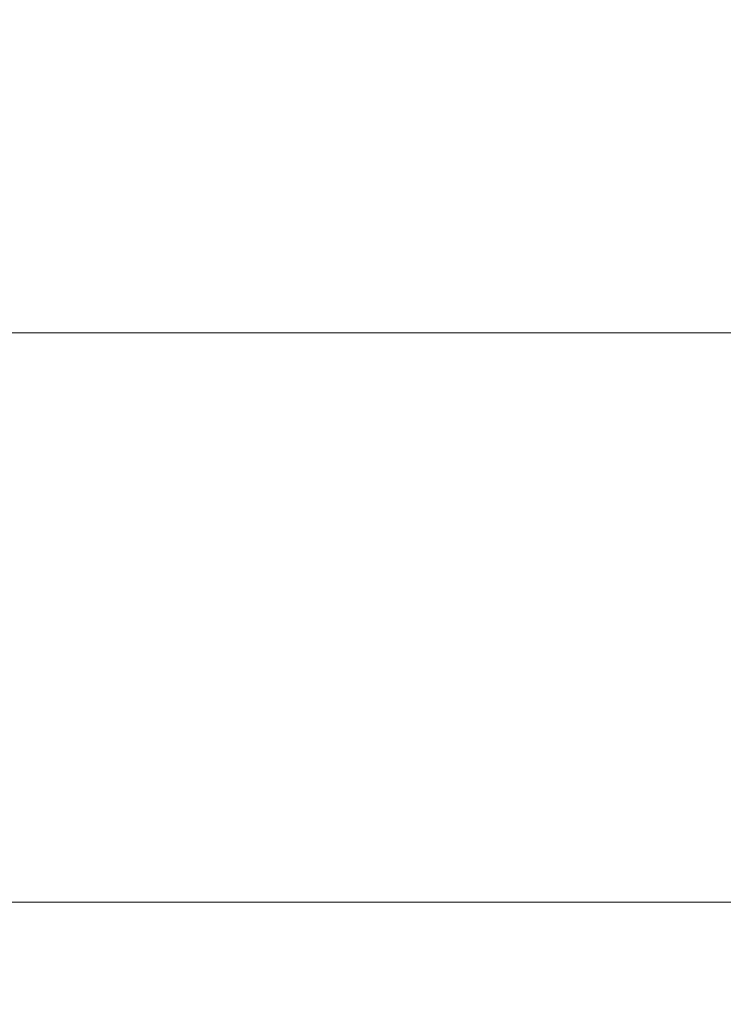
# Model space of a CAD drawing. Header units: millimetres. Extents: x -75 to 75, y -113 to 90.
# Tile 236 of 256: x 8 to 13, y -29 to -22. Entities that reach past the tile are written whole.
import ezdxf

# ---------------------------------------------------------------- set-up
doc = ezdxf.new("R2010")
doc.units = ezdxf.units.MM
doc.layers.add('M-520-M_DRAINAGE_FW', color=2, linetype='Continuous', lineweight=30)

# ---------------------------------------------------------------- blocks, each defined once
blk = doc.blocks.new('FFAS1321-609500BF0 - Acacia Evolution Concealed Bath _ Shower Mixer with U-box-3507-3D View 1')
at = {"layer": 'M-520-M_DRAINAGE_FW', "lineweight": 9}
mesh = blk.add_polyface(dxfattribs=at)
corners = [(22, -23.9815, 37.5738), (-22, -23.9815, 37.5738), (-22, -14.0225, 42.2178), (-21.7989, -12.2373, 43.0503), (-21.2055, -10.5416, 43.841), (-20.2498, -9.0205, 44.5503), (-18.9795, -7.7502, 45.1426), (-17.4584, -6.7945, 45.5883), (-15.7627, -6.2011, 45.865), (-13.9775, -6, 45.9588), (13.9874, -6, 45.9588), (15.7704, -6.2009, 45.8651), (17.464, -6.7935, 45.5888), (18.9832, -7.7481, 45.1436), (20.2519, -9.0168, 44.552), (21.2065, -10.536, 43.8436), (21.7991, -12.2296, 43.0539), (22, -14.0126, 42.2225)]
mesh.append_faces([[corners[k] for k in face] for face in [(12, 10, 11)]], dxfattribs={"vtx0": -1})
mesh.append_faces([[corners[k] for k in face] for face in [(14, 10, 13), (17, 10, 16), (0, 10, 17), (2, 9, 1)]], dxfattribs={"vtx0": -1, "vtx1": -1})
mesh.append_faces([[corners[k] for k in face] for face in [(10, 12, 13), (10, 14, 15), (9, 6, 7), (9, 3, 4), (9, 4, 5)]], dxfattribs={"vtx0": -1, "vtx2": -1})
mesh.append_faces([[corners[k] for k in face] for face in [(15, 16, 10), (5, 6, 9), (2, 3, 9)]], dxfattribs={"vtx1": -1, "vtx2": -1})
mesh.append_faces([[corners[k] for k in face] for face in [(9, 10, 0, 1)]], dxfattribs={"vtx1": -1, "vtx3": -1})
mesh.append_faces([[corners[k] for k in face] for face in [(7, 8, 9)]], dxfattribs={"vtx2": -1})
mesh = blk.add_polyface(dxfattribs=at)
corners = [(22, -32.4339, 35.7), (-22, -32.4339, 35.7), (-22, -28.1051, 36.1741), (-22, -23.9815, 37.5738), (22, -23.9815, 37.5738), (22, -28.1051, 36.1741)]
mesh.append_faces([[corners[k] for k in face] for face in [(2, 3, 4, 5), (5, 0, 1, 2)]], dxfattribs={"vtx3": -1})

msp = doc.modelspace()

# ---------------------------------------------------------------- block references
at = {"layer": 'M-520-M_DRAINAGE_FW', "lineweight": 9}
msp.add_blockref('FFAS1321-609500BF0 - Acacia Evolution Concealed Bath _ Shower Mixer with U-box-3507-3D View 1', (0, 0), dxfattribs=at)

doc.saveas('drawing.dxf')
